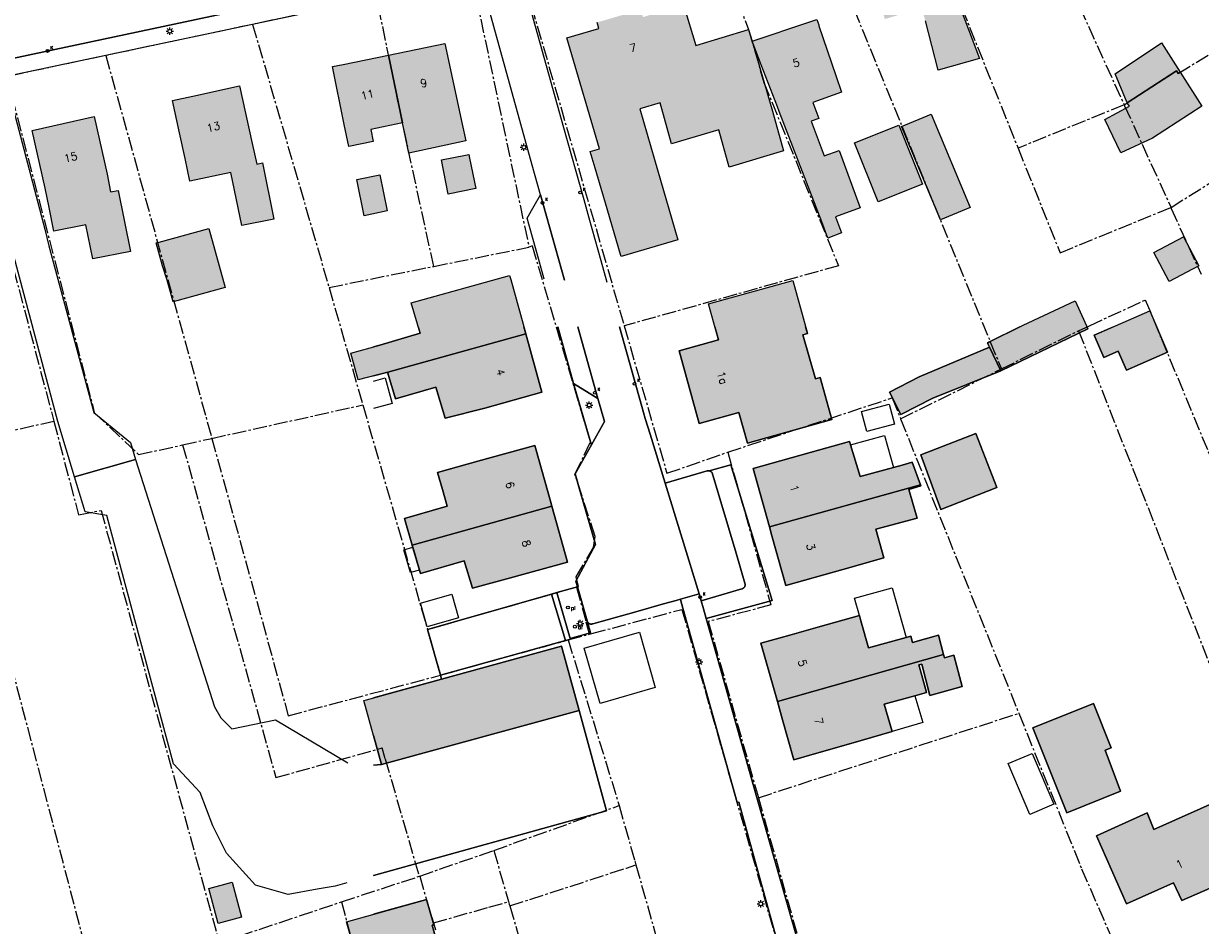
# Model space of a CAD drawing. Header units: metres. Extents: x 202922 to 203755, y 348928 to 349702.
# Tile 26 of 256: x 203084 to 203204, y 349399 to 349491. Entities that reach past the tile are written whole.
import ezdxf
from ezdxf.enums import TextEntityAlignment as Align

# ---------------------------------------------------------------- set-up
doc = ezdxf.new("R2010")
doc.units = ezdxf.units.M
doc.linetypes.add('1-200 CENTER', pattern=[4.28625, 2.8575, -0.47625, 0.47625, -0.47625])
for name, color, linetype in [('bgt.onbegroeidterreindeel', 252, 'Continuous'), ('PH-BEST-AFVALBAK', 4, 'Continuous'), ('PH-BEST-BEBOUWING', 1, 'Continuous'), ('PH-BEST-BEBOUWING-ARCERING', 254, 'Continuous'), ('PH-BEST-BEGROEIIING', 252, 'Continuous'), ('PH-BEST-HUISNUMMER', 7, 'Continuous'), ('PH-BEST-KADASTRALE-GRENS', 240, '1-200 CENTER'), ('PH-BEST-KOLK', 8, 'Continuous'), ('PH-BEST-LICHTMAST-HANDHAVENB', 251, 'Continuous'), ('PH-BEST-PAAL', 12, 'Continuous'), ('PH-BEST-WEGDEEL', 253, 'Continuous')]:
    doc.layers.add(name, color=color, linetype=linetype)
doc.styles.add('RDL_MAATVOERING', font='romans.shx')
doc.styles.add('ROMANS', font='romans.shx')

# ---------------------------------------------------------------- blocks, each defined once
blk = doc.blocks.new('*U21')
blk.add_circle((0, 0), 0.142)
at = {"ltscale": 0.05, "style": 'ROMANS'}
blk.add_text('K', height=0.3, dxfattribs=at).set_placement((0.28, 0.19))
blk = doc.blocks.new('Afvalbak')
blk.add_circle((0, 0), 0.15)
at = {"style": 'RDL_MAATVOERING'}
blk.add_text('af', height=0.4, dxfattribs=at).set_placement((0.3, -0.25))
blk = doc.blocks.new('Afzetpaal')
blk.add_circle((0, 0), 0.15)
at = {"style": 'RDL_MAATVOERING'}
blk.add_text('pl', height=0.4, dxfattribs=at).set_placement((0.3, -0.25))
blk = doc.blocks.new('Lichtmast 2')
at = {"flags": 128}
for points in [[(-0.5, 0), (-0.25, 0)], [(-0.35, 0.35), (-0.18, 0.18)], [(0, 0.25), (0, 0.5)], [(0.18, 0.18), (0.35, 0.35)], [(0.25, 0), (0.5, 0)], [(-0.35, -0.35), (-0.18, -0.18)], [(0, -0.5), (0, -0.25)], [(0.18, -0.18), (0.35, -0.35)]]:
    blk.add_lwpolyline(points, dxfattribs=at)
blk.add_circle((0, 0), 0.25)

msp = doc.modelspace()

# ---------------------------------------------------------------- hatches: boundary and pattern name
at = {"layer": 'PH-BEST-BEBOUWING-ARCERING'}
for points in [[(203175.596, 349492.363), (203175.137, 349492.225), (203172.128, 349491.318), (203171.87, 349491.24), (203171.827, 349491.384), (203171.525, 349492.386), (203171.2, 349493.464), (203171.041, 349493.99), (203170.911, 349494.42), (203170.737, 349495), (203170.512, 349495.746), (203169.6, 349498.77), (203173.842, 349500), (203176.36, 349500.73), (203176.554, 349500.061), (203176.572, 349500), (203177.073, 349498.273), (203177.474, 349496.889), (203177.771, 349495.863), (203178.03, 349494.97), (203178.129, 349494.612), (203178.838, 349492.059), (203178.881, 349491.903), (203179.613, 349492.134), (203181.455, 349487.244), (203177.263, 349486.052), (203175.976, 349491.066), (203175.643, 349492.202)], [(203139.764, 349488.75), (203139.595, 349489.326), (203142.86, 349490.29), (203142.68, 349490.9), (203147.1, 349492.2), (203147.34, 349491.44), (203148.171, 349491.693), (203151.44, 349492.69), (203152.7, 349488.55), (203158.04, 349490.18), (203158.403, 349488.989), (203159.15, 349486.423), (203160.471, 349481.888), (203161.6, 349477.866), (203156.082, 349476.203), (203155.016, 349480.002), (203150.233, 349478.559), (203149.077, 349482.729), (203146.991, 349482.131), (203148.497, 349476.973), (203150.87, 349468.84), (203145.11, 349467.15), (203145.054, 349467.341), (203143.521, 349472.558), (203142.477, 349476.11), (203141.98, 349477.8), (203142.9, 349478.07)], [(203158.403, 349488.989), (203164.268, 349490.964), (203164.97, 349491.2), (203165.153, 349490.656), (203165.184, 349490.563), (203166.88, 349485.51), (203167.463, 349483.832), (203164.57, 349482.766), (203165.166, 349481.161), (203164.396, 349480.878), (203165.709, 349477.342), (203167.217, 349477.897), (203169.376, 349472.08), (203166.865, 349471.156), (203167.456, 349469.549), (203166.077, 349469.007), (203165.474, 349470.644), (203161.146, 349481.873), (203160.971, 349482.328), (203159.33, 349486.583)], [(203122.927, 349480.699), (203121.52, 349487.585), (203127.22, 349488.75), (203128.98, 349480.56), (203129.343, 349478.871), (203123.586, 349477.634)], [(203195.235, 349485.665), (203199.936, 349488.839), (203201.828, 349485.859), (203201.612, 349485.727), (203201.444, 349485.982), (203196.46, 349482.744)], [(203117.02, 349480.54), (203115.82, 349486.42), (203116.895, 349486.64), (203121.52, 349487.585), (203122.927, 349480.699), (203119.713, 349480.024), (203119.969, 349478.826), (203117.475, 349478.304)], [(203201.828, 349485.859), (203204.02, 349482.406), (203199.032, 349479.143), (203195.819, 349477.672), (203194.173, 349481.042), (203196.681, 349482.392), (203196.489, 349482.676), (203196.46, 349482.744), (203201.444, 349485.982), (203201.612, 349485.727)], [(203100.88, 349477.1), (203100.308, 349479.679), (203099.58, 349482.96), (203101.666, 349483.423), (203106.38, 349484.47), (203107.68, 349478.61), (203108.151, 349476.508), (203108.718, 349476.647), (203109.889, 349470.941), (203106.62, 349470.274), (203105.514, 349475.665), (203101.343, 349474.795)], [(203176.571, 349481.595), (203180.522, 349472.107), (203177.507, 349470.852), (203173.557, 349480.341)], [(203086.67, 349474.08), (203085.36, 349479.93), (203091.64, 349481.34), (203092.95, 349475.49), (203093.319, 349473.699), (203094.069, 349473.848), (203095.318, 349467.644), (203091.498, 349466.889), (203090.794, 349470.364), (203087.552, 349469.722), (203087.073, 349472.12)], [(203168.799, 349478.66), (203173.273, 349480.462), (203175.677, 349474.494), (203171.204, 349472.692)], [(203126.898, 349476.941), (203129.325, 349477.432), (203129.66, 349477.5), (203129.735, 349477.128), (203130.36, 349474.04), (203127.546, 349473.471)], [(203121.39, 349471.761), (203119.053, 349471.279), (203118.295, 349474.939), (203120.633, 349475.421)], [(203097.944, 349468.516), (203098.242, 349468.585), (203103.265, 349469.997), (203104.94, 349464.004), (203099.655, 349462.527), (203099.041, 349464.724), (203098.595, 349466.199)], [(203203.726, 349466.185), (203200.71, 349464.603), (203199.162, 349467.553), (203202.179, 349469.135)], [(203133.91, 349464.802), (203133.8, 349465.2), (203123.809, 349462.434), (203124.715, 349459.341), (203120.622, 349458.155), (203117.691, 349457.341), (203118.434, 349454.603), (203121.424, 349455.41), (203135.435, 349459.28)], [(203163.535, 349459.176), (203164.021, 349459.311), (203162.521, 349464.699), (203153.969, 349462.319), (203154.98, 349458.688), (203150.986, 349457.576), (203153.042, 349450.19), (203157.053, 349451.307), (203157.921, 349448.188), (203166.503, 349450.577), (203165.309, 349454.868), (203164.815, 349454.73)], [(203192.034, 349460.773), (203191.164, 349462.636), (203185.888, 349460.171), (203182.418, 349458.433), (203182.265, 349458.356), (203182.485, 349457.92), (203183.625, 349455.523), (203192.474, 349459.793)], [(203198.746, 349461.624), (203193.104, 349459.145), (203194.076, 349456.882), (203195.544, 349457.513), (203196.371, 349455.589), (203200.553, 349457.42)], [(203183.625, 349455.523), (203182.485, 349457.92), (203175.355, 349454.932), (203172.336, 349453.355), (203173.477, 349451.099), (203176.725, 349452.742)], [(203160.16, 349439.69), (203158.5, 349445.63), (203164.28, 349447.24), (203168.293, 349448.368), (203168.398, 349448.018), (203169.369, 349444.796), (203173.628, 349445.963), (203174.652, 349446.249), (203175.477, 349443.97)], [(203167.6, 349435.36), (203161.82, 349433.75), (203160.412, 349438.789), (203160.16, 349439.69), (203175.477, 349443.97), (203175.522, 349443.845), (203174.304, 349443.496), (203175.033, 349440.931), (203175.128, 349440.591), (203170.937, 349439.445), (203171.748, 349436.566)], [(203139.052, 349427.572), (203126.9, 349424.237), (203119.293, 349422.149), (203119.021, 349422.074), (203120.808, 349415.563), (203140.839, 349421.061)], [(203194.225, 349417.018), (203194.84, 349417.265), (203193.038, 349421.761), (203186.871, 349419.289), (203190.324, 349410.676), (203195.772, 349412.86)], [(203104.218, 349399.434), (203103.273, 349402.99), (203105.642, 349403.619), (203106.587, 349400.064)], [(203126.778, 349396.225), (203125.933, 349399.255), (203126.116, 349399.306), (203125.367, 349401.87), (203125.269, 349401.843), (203117.244, 349399.601), (203117.876, 349397.339), (203125.774, 349368.421), (203133.01, 349341.93), (203134.65, 349336.16), (203140.153, 349337.725), (203142.352, 349338.35), (203142.531, 349338.401), (203140.324, 349346.038), (203140.698, 349346.177), (203139.361, 349353.406), (203138.088, 349358.948), (203137.739, 349358.891), (203134.402, 349370.71), (203132.995, 349375.762), (203129.768, 349386.808), (203129.43, 349386.717)]]:
    msp.add_hatch(color=256, dxfattribs=at).paths.add_polyline_path(points)
msp.add_hatch(color=256, dxfattribs=at).paths.add_polyline_path([(203131.29, 349451.76), (203127.247, 349450.724), (203126.317, 349453.867), (203122.221, 349452.684), (203121.453, 349455.31), (203121.424, 349455.41), (203135.435, 349459.28), (203137.07, 349453.36)], flags=17)
h = msp.add_hatch(color=256, dxfattribs=at)
h.paths.add_polyline_path([(203167.6, 349435.36), (203161.82, 349433.75), (203160.412, 349438.789), (203160.16, 349439.69), (203175.477, 349443.97), (203175.522, 349443.845), (203174.304, 349443.496), (203175.033, 349440.931), (203175.128, 349440.591), (203170.937, 349439.445), (203171.748, 349436.566)], flags=16)
h.paths.add_polyline_path([(203181.088, 349449.184), (203183.229, 349443.675), (203177.555, 349441.47), (203175.52, 349447.02)], flags=17)
h = msp.add_hatch(color=256, dxfattribs=at)
h.paths.add_polyline_path([(203123.91, 349437.841), (203123.125, 349440.529), (203127.46, 349441.792), (203126.98, 349443.478), (203126.487, 349445.211), (203130.57, 349446.36), (203136.35, 349447.97), (203136.488, 349447.475), (203137.932, 349442.308), (203138.075, 349441.797)], flags=17)
h.paths.add_polyline_path([(203133.88, 349434.51), (203130.027, 349433.468), (203129.202, 349436.256), (203124.754, 349434.955), (203123.918, 349437.815), (203123.91, 349437.841), (203138.075, 349441.797), (203139.66, 349436.12)], flags=16)
h = msp.add_hatch(color=256, dxfattribs=at)
h.paths.add_polyline_path([(203160.97, 349421.97), (203159.3, 349427.88), (203162.218, 349428.704), (203165.07, 349429.51), (203169.282, 349430.7), (203169.435, 349430.148), (203170.192, 349427.416), (203174.022, 349428.454), (203174.509, 349428.586), (203174.681, 349427.964), (203177.325, 349428.697), (203177.82, 349426.731)], flags=16)
h.paths.add_polyline_path([(203177.82, 349426.731), (203177.905, 349426.393), (203178.87, 349426.661), (203179.705, 349423.481), (203176.445, 349422.578), (203175.622, 349425.77), (203175.313, 349425.684), (203175.607, 349424.623), (203176.09, 349422.877), (203174.913, 349422.557), (203171.808, 349421.712), (203172.606, 349418.924), (203168.41, 349417.69), (203164.967, 349416.717), (203162.64, 349416.06), (203161.499, 349420.096), (203160.97, 349421.97)], flags=17)
h = msp.add_hatch(color=256, dxfattribs=at)
h.paths.add_polyline_path([(203211.704, 349412.198), (203211.086, 349413.806), (203208.249, 349421.186), (203213.52, 349423.361), (203214.574, 349420.654), (203220.854, 349423.111), (203224.101, 349414.637), (203217.244, 349411.928), (203215.905, 349411.399), (203215.459, 349412.472), (203215.042, 349413.476), (203213.767, 349412.988)], flags=17)
h.paths.add_polyline_path([(203201.14, 349403.567), (203196.384, 349401.423), (203193.335, 349408.348), (203198.482, 349410.662), (203199.169, 349408.963), (203206.059, 349412.037), (203209.163, 349404.896), (203208.758, 349404.718), (203201.998, 349401.752)], flags=16)

# ---------------------------------------------------------------- linework, layer by layer
at = {"layer": 'bgt.onbegroeidterreindeel'}
for points in [[(203138.675, 349460), (203140.29, 349454.25), (203142.005, 349448.315), (203142.109, 349448.031), (203140.45, 349445.09), (203140.967, 349443.281), (203142.235, 349438.851), (203142.51, 349437.89), (203140.52, 349434.17), (203140.581, 349433.954), (203140.678, 349433.614), (203138.589, 349433.017), (203138.03, 349432.858), (203125.461, 349429.271), (203126.79, 349424.638), (203126.9, 349424.237), (203120, 349422.343)], [(203124.522, 349460), (203124.715, 349459.341), (203120.622, 349458.155), (203120, 349457.982)], [(203120, 349455.026), (203121.424, 349455.41), (203121.453, 349455.31), (203122.221, 349452.684), (203126.317, 349453.867), (203127.247, 349450.724), (203131.29, 349451.76), (203137.07, 349453.36), (203135.435, 349459.28), (203135.236, 349460)], [(203163.466, 349396.105), (203158.89, 349412.21), (203154.822, 349426.602), (203153.754, 349430.379), (203160.419, 349432.209), (203156.245, 349445.994), (203154.035, 349445.375), (203154.002, 349445.377), (203153.97, 349445.377), (203153.937, 349445.377), (203153.905, 349445.376), (203153.872, 349445.373), (203153.84, 349445.37), (203149.58, 349444.14), (203148.051, 349449.091), (203147.56, 349450.68), (203147.218, 349451.897), (203146.67, 349453.848), (203144.941, 349460)], [(203154.615, 349460), (203154.98, 349458.688), (203150.986, 349457.576), (203153.042, 349450.19), (203157.053, 349451.307), (203157.921, 349448.188), (203166.503, 349450.577), (203165.309, 349454.868), (203164.815, 349454.73), (203163.535, 349459.176), (203164.021, 349459.311), (203163.829, 349460)], [(203185.547, 349460), (203182.418, 349458.433), (203182.265, 349458.356), (203182.485, 349457.92), (203175.355, 349454.932), (203172.336, 349453.355), (203173.477, 349451.099), (203176.725, 349452.742), (203183.625, 349455.523), (203192.474, 349459.793), (203192.381, 349460)], [(203195.05, 349460), (203193.104, 349459.145), (203194.076, 349456.882), (203195.544, 349457.513), (203196.371, 349455.589), (203200.553, 349457.42), (203199.444, 349460)], [(203120, 349404.31), (203143.639, 349410.858), (203140.839, 349421.061), (203139.052, 349427.572), (203126.9, 349424.237), (203126.79, 349424.638), (203139.481, 349428.158), (203139.586, 349428.187), (203139.745, 349428.231), (203139.972, 349428.291), (203139.949, 349428.369), (203142.005, 349428.944), (203141.897, 349429.329), (203141.87, 349429.427), (203141.659, 349430.154), (203141.669, 349430.125), (203141.681, 349430.096), (203141.693, 349430.068), (203141.707, 349430.04), (203141.721, 349430.013), (203141.737, 349429.986), (203141.759, 349429.964), (203141.781, 349429.942), (203141.804, 349429.922), (203141.828, 349429.902), (203141.853, 349429.884), (203141.878, 349429.866), (203141.907, 349429.855), (203141.936, 349429.846), (203141.966, 349429.837), (203141.996, 349429.83), (203142.026, 349429.823), (203142.057, 349429.818), (203142.088, 349429.821), (203142.118, 349429.824), (203142.149, 349429.829), (203142.18, 349429.835), (203142.21, 349429.842), (203142.24, 349429.85), (203146.604, 349431.075), (203149.42, 349431.866), (203150.685, 349432.221), (203151.136, 349432.347), (203151.217, 349432.059), (203151.962, 349429.389), (203156.89, 349411.73), (203157.05, 349411.76), (203159.255, 349403.778), (203166.39, 349377.95)], [(203120, 349418.507), (203120.808, 349415.563), (203120, 349415.494)], [(203126.778, 349396.225), (203125.933, 349399.255), (203126.116, 349399.306), (203125.367, 349401.87), (203125.269, 349401.843), (203120, 349400.371)]]:
    msp.add_lwpolyline(points, dxfattribs=at)
for points in [[(203160.16, 349439.69), (203160.412, 349438.789), (203161.82, 349433.75), (203167.6, 349435.36), (203171.748, 349436.566), (203170.937, 349439.445), (203175.128, 349440.591), (203175.033, 349440.931), (203174.304, 349443.496), (203175.522, 349443.845), (203175.477, 349443.97), (203174.652, 349446.249), (203173.628, 349445.963), (203169.369, 349444.796), (203168.398, 349448.018), (203168.293, 349448.368), (203164.28, 349447.24), (203158.5, 349445.63), (203160.16, 349439.69)], [(203181.088, 349449.184), (203175.52, 349447.02), (203177.555, 349441.47), (203183.229, 349443.675), (203181.088, 349449.184)], [(203123.91, 349437.841), (203123.918, 349437.815), (203124.754, 349434.955), (203129.202, 349436.256), (203130.027, 349433.468), (203133.88, 349434.51), (203139.66, 349436.12), (203138.075, 349441.797), (203137.932, 349442.308), (203136.488, 349447.475), (203136.35, 349447.97), (203130.57, 349446.36), (203126.487, 349445.211), (203126.98, 349443.478), (203127.46, 349441.792), (203123.125, 349440.529), (203123.91, 349437.841)], [(203160.97, 349421.97), (203161.499, 349420.096), (203162.64, 349416.06), (203164.967, 349416.717), (203168.41, 349417.69), (203172.606, 349418.924), (203171.808, 349421.712), (203174.913, 349422.557), (203176.09, 349422.877), (203175.607, 349424.623), (203175.313, 349425.684), (203175.622, 349425.77), (203176.445, 349422.578), (203179.705, 349423.481), (203178.87, 349426.661), (203177.905, 349426.393), (203177.82, 349426.731), (203177.325, 349428.697), (203174.681, 349427.964), (203174.509, 349428.586), (203174.022, 349428.454), (203170.192, 349427.416), (203169.435, 349430.148), (203169.282, 349430.7), (203165.07, 349429.51), (203162.218, 349428.704), (203159.3, 349427.88), (203160.97, 349421.97)], [(203190.324, 349410.676), (203195.772, 349412.86), (203194.225, 349417.018), (203194.84, 349417.265), (203193.038, 349421.761), (203186.871, 349419.289), (203190.324, 349410.676)], [(203201.14, 349403.567), (203201.998, 349401.752), (203208.758, 349404.718), (203209.163, 349404.896), (203206.059, 349412.037), (203199.169, 349408.963), (203198.482, 349410.662), (203193.335, 349408.348), (203196.384, 349401.423), (203201.14, 349403.567)]]:
    msp.add_lwpolyline(points, close=True, dxfattribs=at)
at = {"layer": 'PH-BEST-BEBOUWING'}
for points in [[(203151.44, 349492.69), (203152.7, 349488.55), (203158.04, 349490.18), (203158.403, 349488.989), (203159.15, 349486.423), (203160.471, 349481.888), (203161.6, 349477.866), (203156.082, 349476.203), (203155.016, 349480.002), (203150.233, 349478.559), (203149.077, 349482.729), (203146.991, 349482.131), (203148.497, 349476.973), (203150.87, 349468.84), (203145.11, 349467.15), (203145.054, 349467.341), (203143.521, 349472.558), (203142.477, 349476.11), (203141.98, 349477.8), (203142.9, 349478.07), (203139.764, 349488.75), (203139.764, 349488.75), (203139.595, 349489.326), (203142.86, 349490.29), (203142.68, 349490.9)], [(203179.613, 349492.134), (203181.455, 349487.244), (203177.263, 349486.052), (203175.976, 349491.066)], [(203120, 349454.493), (203121.183, 349454.815), (203121.89, 349452.218), (203120, 349451.703)]]:
    msp.add_lwpolyline(points, dxfattribs=at)
for points in [[(203158.403, 349488.989), (203164.268, 349490.964), (203164.97, 349491.2), (203165.153, 349490.656), (203165.184, 349490.563), (203166.88, 349485.51), (203167.463, 349483.832), (203164.57, 349482.766), (203165.166, 349481.161), (203164.396, 349480.878), (203165.709, 349477.342), (203167.217, 349477.897), (203169.376, 349472.08), (203166.865, 349471.156), (203167.456, 349469.549), (203166.077, 349469.007), (203165.474, 349470.644), (203161.146, 349481.873), (203160.971, 349482.328), (203159.33, 349486.583), (203158.403, 349488.989)], [(203122.927, 349480.699), (203121.52, 349487.585), (203127.22, 349488.75), (203128.98, 349480.56), (203129.343, 349478.871), (203123.586, 349477.634), (203122.927, 349480.699)], [(203195.235, 349485.665), (203199.936, 349488.839), (203201.828, 349485.859), (203201.612, 349485.727), (203201.444, 349485.982), (203196.46, 349482.744), (203195.235, 349485.665)], [(203117.02, 349480.54), (203115.82, 349486.42), (203116.895, 349486.64), (203121.52, 349487.585), (203122.927, 349480.699), (203119.713, 349480.024), (203119.969, 349478.826), (203117.475, 349478.304), (203117.02, 349480.54)], [(203201.828, 349485.859), (203204.02, 349482.406), (203199.032, 349479.143), (203195.819, 349477.672), (203194.173, 349481.042), (203196.681, 349482.392), (203196.489, 349482.676), (203196.46, 349482.744), (203201.444, 349485.982), (203201.612, 349485.727), (203201.828, 349485.859)], [(203100.88, 349477.1), (203100.308, 349479.679), (203099.58, 349482.96), (203101.666, 349483.423), (203106.38, 349484.47), (203107.68, 349478.61), (203108.151, 349476.508), (203108.718, 349476.647), (203109.889, 349470.941), (203106.62, 349470.274), (203105.514, 349475.665), (203101.343, 349474.795), (203100.88, 349477.1)], [(203176.571, 349481.595), (203180.522, 349472.107), (203177.507, 349470.852), (203173.557, 349480.341), (203176.571, 349481.595)], [(203086.67, 349474.08), (203085.36, 349479.93), (203091.64, 349481.34), (203092.95, 349475.49), (203093.319, 349473.699), (203094.069, 349473.848), (203095.318, 349467.644), (203091.498, 349466.889), (203090.794, 349470.364), (203087.552, 349469.722), (203087.073, 349472.12), (203086.67, 349474.08)], [(203168.799, 349478.66), (203173.273, 349480.462), (203175.677, 349474.494), (203171.204, 349472.692), (203168.799, 349478.66)], [(203126.898, 349476.941), (203129.325, 349477.432), (203129.66, 349477.5), (203129.735, 349477.128), (203130.36, 349474.04), (203127.546, 349473.471), (203126.898, 349476.941)], [(203121.39, 349471.761), (203119.053, 349471.279), (203118.295, 349474.939), (203120.633, 349475.421), (203121.39, 349471.761)], [(203097.944, 349468.516), (203098.242, 349468.585), (203103.265, 349469.997), (203104.94, 349464.004), (203099.655, 349462.527), (203099.041, 349464.724), (203098.595, 349466.199), (203097.944, 349468.516)], [(203203.726, 349466.185), (203200.71, 349464.603), (203199.162, 349467.553), (203202.179, 349469.135), (203203.726, 349466.185)], [(203121.424, 349455.41), (203118.434, 349454.603), (203117.691, 349457.341), (203120.622, 349458.155), (203124.715, 349459.341), (203123.809, 349462.434), (203133.8, 349465.2), (203133.91, 349464.802), (203135.435, 349459.28), (203121.424, 349455.41)], [(203164.815, 349454.73), (203165.309, 349454.868), (203166.503, 349450.577), (203157.921, 349448.188), (203157.053, 349451.307), (203153.042, 349450.19), (203150.986, 349457.576), (203154.98, 349458.688), (203153.969, 349462.319), (203162.521, 349464.699), (203164.021, 349459.311), (203163.535, 349459.176), (203164.815, 349454.73)], [(203183.625, 349455.523), (203182.485, 349457.92), (203182.265, 349458.356), (203182.418, 349458.433), (203185.888, 349460.171), (203191.164, 349462.636), (203192.034, 349460.773), (203192.474, 349459.793), (203183.625, 349455.523)], [(203195.544, 349457.513), (203194.076, 349456.882), (203193.104, 349459.145), (203198.746, 349461.624), (203200.553, 349457.42), (203196.371, 349455.589), (203195.544, 349457.513)], [(203131.29, 349451.76), (203127.247, 349450.724), (203126.317, 349453.867), (203122.221, 349452.684), (203121.453, 349455.31), (203121.424, 349455.41), (203135.435, 349459.28), (203137.07, 349453.36), (203131.29, 349451.76)], [(203183.625, 349455.523), (203176.725, 349452.742), (203173.477, 349451.099), (203172.336, 349453.355), (203175.355, 349454.932), (203182.485, 349457.92), (203183.625, 349455.523)], [(203172.847, 349450.108), (203170.033, 349449.376), (203169.502, 349451.417), (203172.316, 349452.149), (203172.847, 349450.108)], [(203160.16, 349439.69), (203158.5, 349445.63), (203164.28, 349447.24), (203168.293, 349448.368), (203168.398, 349448.018), (203169.369, 349444.796), (203173.628, 349445.963), (203174.652, 349446.249), (203175.477, 349443.97), (203160.16, 349439.69)], [(203172.745, 349445.721), (203169.369, 349444.796), (203168.398, 349448.018), (203171.826, 349448.953), (203172.745, 349445.721)], [(203181.088, 349449.184), (203183.229, 349443.675), (203177.555, 349441.47), (203175.52, 349447.02), (203181.088, 349449.184)], [(203123.91, 349437.841), (203123.125, 349440.529), (203127.46, 349441.792), (203126.98, 349443.478), (203126.487, 349445.211), (203130.57, 349446.36), (203136.35, 349447.97), (203136.488, 349447.475), (203137.932, 349442.308), (203138.075, 349441.797), (203123.91, 349437.841)], [(203167.6, 349435.36), (203161.82, 349433.75), (203160.412, 349438.789), (203160.16, 349439.69), (203175.477, 349443.97), (203175.522, 349443.845), (203174.304, 349443.496), (203175.033, 349440.931), (203175.128, 349440.591), (203170.937, 349439.445), (203171.748, 349436.566), (203167.6, 349435.36)], [(203133.88, 349434.51), (203130.027, 349433.468), (203129.202, 349436.256), (203124.754, 349434.955), (203123.918, 349437.815), (203123.91, 349437.841), (203138.075, 349441.797), (203139.66, 349436.12), (203133.88, 349434.51)], [(203123.97, 349437.638), (203124.65, 349435.311), (203123.752, 349435.048), (203123.072, 349437.375), (203123.97, 349437.638)], [(203128.619, 349430.471), (203125.445, 349429.562), (203124.758, 349431.962), (203127.932, 349432.87), (203128.619, 349430.471)], [(203174.022, 349428.454), (203170.192, 349427.416), (203169.435, 349430.148), (203169.282, 349430.7), (203168.796, 349432.453), (203172.607, 349433.509), (203174.022, 349428.454)], [(203160.97, 349421.97), (203159.3, 349427.88), (203162.218, 349428.704), (203165.07, 349429.51), (203169.282, 349430.7), (203169.435, 349430.148), (203170.192, 349427.416), (203174.022, 349428.454), (203174.509, 349428.586), (203174.681, 349427.964), (203177.325, 349428.697), (203177.82, 349426.731), (203160.97, 349421.97)], [(203142.98, 349421.781), (203141.358, 349427.378), (203146.959, 349429.001), (203148.58, 349423.404), (203142.98, 349421.781)], [(203120.808, 349415.563), (203119.021, 349422.074), (203119.293, 349422.149), (203126.9, 349424.237), (203139.052, 349427.572), (203140.839, 349421.061), (203120.808, 349415.563)], [(203177.82, 349426.731), (203177.905, 349426.393), (203178.87, 349426.661), (203179.705, 349423.481), (203176.445, 349422.578), (203175.622, 349425.77), (203175.313, 349425.684), (203175.607, 349424.623), (203176.09, 349422.877), (203174.913, 349422.557), (203171.808, 349421.712), (203172.606, 349418.924), (203168.41, 349417.69), (203164.967, 349416.717), (203162.64, 349416.06), (203161.499, 349420.096), (203160.97, 349421.97), (203177.82, 349426.731)], [(203172.606, 349418.924), (203171.808, 349421.712), (203174.913, 349422.557), (203175.713, 349419.838), (203172.606, 349418.924)], [(203190.324, 349410.676), (203186.871, 349419.289), (203193.038, 349421.761), (203194.84, 349417.265), (203194.225, 349417.018), (203195.772, 349412.86), (203190.324, 349410.676)], [(203186.564, 349410.509), (203184.379, 349415.674), (203186.813, 349416.703), (203188.997, 349411.539), (203186.564, 349410.509)], [(203201.14, 349403.567), (203196.384, 349401.423), (203193.335, 349408.348), (203198.482, 349410.662), (203199.169, 349408.963), (203206.059, 349412.037), (203209.163, 349404.896), (203208.758, 349404.718), (203201.998, 349401.752), (203201.14, 349403.567)], [(203104.218, 349399.434), (203103.273, 349402.99), (203105.642, 349403.619), (203106.587, 349400.064), (203104.218, 349399.434)], [(203117.244, 349399.601), (203125.269, 349401.843), (203125.367, 349401.87), (203126.116, 349399.306), (203125.933, 349399.255), (203126.778, 349396.225), (203129.43, 349386.717), (203129.768, 349386.808), (203132.995, 349375.762), (203134.402, 349370.71), (203137.739, 349358.891), (203138.088, 349358.948), (203139.361, 349353.406), (203140.698, 349346.177), (203140.324, 349346.038), (203142.531, 349338.401), (203142.352, 349338.35), (203140.153, 349337.725), (203134.65, 349336.16), (203133.01, 349341.93), (203125.774, 349368.421), (203117.876, 349397.339), (203117.244, 349399.601)]]:
    msp.add_lwpolyline(points, close=True, dxfattribs=at)
at = {"layer": 'PH-BEST-BEGROEIIING'}
for points in [[(203142.109, 349448.031), (203142.005, 349448.315), (203140.29, 349454.25), (203142.75, 349452.74), (203143.438, 349450.388), (203142.109, 349448.031)], [(203126.79, 349424.638), (203125.461, 349429.271), (203138.03, 349432.858), (203139.481, 349428.158), (203126.79, 349424.638)], [(203139.949, 349428.369), (203139.972, 349428.291), (203139.745, 349428.231), (203139.586, 349428.187), (203139.481, 349428.158), (203138.03, 349432.858), (203138.589, 349433.017), (203139.949, 349428.369)]]:
    msp.add_lwpolyline(points, close=True, dxfattribs=at)
at = {"layer": 'PH-BEST-KADASTRALE-GRENS', "ltscale": 0.5}
for p, q in [((203164.68, 349502.119), (203183.69, 349455.727)), ((203188.973, 349498.312), (203196.141, 349482.537)), ((203129.976, 349495.418), (203135.762, 349468.085)), ((203135.406, 349494.67), (203145.421, 349460.093)), ((203120.326, 349493.375), (203107.727, 349490.7)), ((203179.67, 349492.391), (203185.378, 349478.138)), ((203107.727, 349490.7), (203092.829, 349487.537)), ((203107.727, 349490.7), (203115.476, 349463.996)), ((203092.829, 349487.537), (203082.776, 349485.402)), ((203092.829, 349487.537), (203103.588, 349448.676)), ((203200.898, 349472.118), (203225.484, 349487.586)), ((203196.141, 349482.537), (203201.444, 349485.982)), ((203078.538, 349484.503), (203087.56, 349450.417)), ((203196.141, 349482.537), (203185.378, 349478.138)), ((203185.378, 349478.138), (203189.638, 349467.525)), ((203189.638, 349467.525), (203200.898, 349472.118)), ((203126.091, 349466.136), (203135.762, 349468.085)), ((203115.476, 349463.996), (203126.091, 349466.136)), ((203167.154, 349466.204), (203145.421, 349460.093)), ((203115.476, 349463.996), (203118.904, 349452.075)), ((203192.615, 349460.106), (203198.29, 349462.73)), ((203191.523, 349459.602), (203192.615, 349460.106)), ((203183.69, 349455.727), (203191.523, 349459.602)), ((203191.523, 349459.602), (203213.926, 349402.507)), ((203173.456, 349450.672), (203183.69, 349455.727)), ((203103.588, 349448.676), (203118.904, 349452.075)), ((203118.904, 349452.075), (203125.461, 349429.271)), ((203155.931, 349447.278), (203172.606, 349452.788)), ((203155.931, 349447.278), (203172.606, 349452.788)), ((203172.606, 349452.788), (203173.456, 349450.672)), ((203173.456, 349450.672), (203185.456, 349420.772)), ((203079.955, 349448.735), (203087.56, 349450.417)), ((203100.622, 349448.018), (203103.588, 349448.676)), ((203080.517, 349435.957), (203091.488, 349394.122)), ((203125.461, 349429.271), (203140.574, 349433.584)), ((203125.461, 349429.271), (203140.574, 349433.584)), ((203140.574, 349433.584), (203140.784, 349433.644)), ((203140.574, 349433.584), (203141.564, 349430.035)), ((203125.461, 349429.271), (203126.79, 349424.638)), ((203125.461, 349429.271), (203126.79, 349424.638)), ((203141.908, 349428.8), (203141.564, 349430.035)), ((203126.79, 349424.638), (203139.739, 349428.219)), ((203126.79, 349424.638), (203139.739, 349428.219)), ((203139.739, 349428.219), (203141.908, 349428.8)), ((203139.739, 349428.219), (203144.912, 349411.405)), ((203141.908, 349428.8), (203142.149, 349428.865)), ((203159.034, 349412.202), (203185.456, 349420.772)), ((203121.179, 349416.132), (203120.864, 349417.259)), ((203121.179, 349416.132), (203120.864, 349417.259)), ((203121.179, 349416.132), (203124.618, 349404.223)), ((203121.179, 349416.132), (203124.618, 349404.223)), ((203132.189, 349406.848), (203144.912, 349411.405)), ((203132.189, 349406.848), (203144.912, 349411.405)), ((203144.912, 349411.405), (203146.498, 349405.777)), ((203159.034, 349412.202), (203177.167, 349348.353)), ((203124.674, 349404.241), (203132.189, 349406.848)), ((203124.674, 349404.241), (203132.189, 349406.848)), ((203132.189, 349406.848), (203133.693, 349401.654)), ((203132.189, 349406.848), (203133.693, 349401.654)), ((203145.641, 349405.062), (203146.61, 349405.378)), ((203146.498, 349405.777), (203146.61, 349405.378)), ((203146.61, 349405.378), (203155.412, 349374.148)), ((203116.735, 349401.625), (203124.618, 349404.223)), ((203124.618, 349404.223), (203124.674, 349404.241)), ((203124.618, 349404.223), (203124.674, 349404.241)), ((203124.674, 349404.241), (203126.061, 349399.493)), ((203124.674, 349404.241), (203126.061, 349399.493)), ((203133.821, 349401.21), (203145.641, 349405.062)), ((203133.821, 349401.21), (203145.641, 349405.062)), ((203104.332, 349397.478), (203116.735, 349401.625)), ((203131.686, 349401.086), (203133.693, 349401.654)), ((203131.686, 349401.086), (203133.693, 349401.654)), ((203133.693, 349401.654), (203133.764, 349401.408)), ((203133.693, 349401.654), (203133.764, 349401.408)), ((203126.061, 349399.493), (203131.686, 349401.086)), ((203126.061, 349399.493), (203131.686, 349401.086)), ((203133.764, 349401.408), (203133.821, 349401.21)), ((203133.764, 349401.408), (203133.821, 349401.21)), ((203126.061, 349399.493), (203126.262, 349398.805)), ((203126.061, 349399.493), (203126.262, 349398.805))]:
    msp.add_line(p, q, dxfattribs=at)
for points in [[(203154.579, 349499.07), (203158.04, 349490.18), (203159.591, 349484.816), (203167.154, 349466.204)], [(203201.444, 349485.982), (203201.612, 349485.727), (203219.589, 349496.696)], [(203126.091, 349466.136), (203122.932, 349480.674), (203120.326, 349493.375)], [(203082.776, 349485.402), (203091.663, 349451.319), (203096.146, 349447.024), (203100.622, 349448.018)], [(203196.141, 349482.537), (203196.19, 349482.43), (203200.898, 349472.118)], [(203200.898, 349472.118), (203200.924, 349472.004), (203203.946, 349465.344)], [(203140.784, 349433.644), (203140.557, 349434.606), (203142.301, 349437.609), (203142.467, 349438.73), (203140.423, 349445.059), (203142.005, 349448.315), (203136.108, 349468.212), (203135.762, 349468.085)], [(203198.29, 349462.73), (203210.425, 349433.487), (203216.777, 349436.491)], [(203145.421, 349460.093), (203149.754, 349445.131), (203155.931, 349447.278)], [(203145.421, 349460.093), (203149.754, 349445.131), (203155.931, 349447.278)], [(203087.56, 349450.417), (203090.061, 349440.912), (203092.346, 349441.368), (203104.332, 349397.478)], [(203103.588, 349448.676), (203111.344, 349420.527), (203126.79, 349424.638)], [(203100.622, 349448.018), (203110.09, 349414.254), (203120.864, 349417.259)], [(203155.931, 349447.278), (203160.309, 349431.772), (203153.955, 349430.079), (203159.034, 349412.202)], [(203155.931, 349447.278), (203160.309, 349431.772), (203153.955, 349430.079), (203159.034, 349412.202)], [(203142.149, 349428.865), (203151.273, 349431.313), (203175.078, 349347.977)], [(203185.456, 349420.772), (203191.829, 349404.988), (203199.734, 349386.786), (203200.364, 349387.054), (203202.885, 349379.338)], [(203116.735, 349401.625), (203117.876, 349397.339), (203134.681, 349336.054)], [(203133.821, 349401.21), (203144.207, 349365.336), (203145.428, 349361.044)], [(203133.821, 349401.21), (203144.207, 349365.336), (203145.428, 349361.044)]]:
    msp.add_lwpolyline(points, dxfattribs=at)
at = {"layer": 'PH-BEST-WEGDEEL'}
for points in [[(203104.694, 349491.772), (203082.731, 349487.116), (203082.19, 349487.001), (203082.091, 349486.979), (203078.638, 349486.247), (203075.403, 349485.561), (203074.984, 349485.472), (203066.162, 349483.602), (203063.893, 349483.121), (203053.366, 349480.889), (203039.871, 349478.028), (203038.605, 349483.408), (203038.605, 349483.408), (203051.205, 349486.081), (203060.949, 349488.149), (203061.603, 349488.288), (203063.353, 349488.659), (203063.83, 349488.76), (203064.703, 349488.945), (203103.27, 349497.129)], [(203139.366, 349464.745), (203136.93, 349473.39), (203136.097, 349476.405), (203131.768, 349492.083), (203130.8, 349495.59), (203134.798, 349496.549), (203134.798, 349496.516), (203134.798, 349496.482), (203134.799, 349496.449), (203134.8, 349496.416), (203134.802, 349496.382), (203134.804, 349496.349), (203134.807, 349496.316), (203134.811, 349496.282), (203134.815, 349496.249), (203134.82, 349496.216), (203134.825, 349496.183), (203134.83, 349496.15), (203135.762, 349492.812), (203139.27, 349480.25), (203141.31, 349472.919), (203141.832, 349471.061), (203143.045, 349466.745), (203143.663, 349464.546)], [(203137.315, 349464.841), (203136.724, 349466.946), (203135.58, 349471.02), (203136.293, 349472.271), (203136.93, 349473.39), (203139.366, 349464.745)], [(203140.704, 349460), (203142.75, 349452.74), (203140.29, 349454.25), (203138.675, 349460)], [(203144.941, 349460), (203146.67, 349453.848), (203147.218, 349451.897), (203147.56, 349450.68), (203148.051, 349449.091), (203149.58, 349444.14), (203153.029, 349432.888), (203151.136, 349432.347), (203150.685, 349432.221), (203149.42, 349431.866), (203146.604, 349431.075), (203142.24, 349429.85), (203142.21, 349429.842), (203142.18, 349429.835), (203142.149, 349429.829), (203142.118, 349429.824), (203142.088, 349429.821), (203142.057, 349429.818), (203142.026, 349429.823), (203141.996, 349429.83), (203141.966, 349429.837), (203141.936, 349429.846), (203141.907, 349429.855), (203141.878, 349429.866), (203141.853, 349429.884), (203141.828, 349429.902), (203141.804, 349429.922), (203141.781, 349429.942), (203141.759, 349429.964), (203141.737, 349429.986), (203141.721, 349430.013), (203141.707, 349430.04), (203141.693, 349430.068), (203141.681, 349430.096), (203141.669, 349430.125), (203141.659, 349430.154), (203140.678, 349433.614), (203140.581, 349433.954), (203140.52, 349434.17), (203142.51, 349437.89), (203142.235, 349438.851), (203140.967, 349443.281), (203140.45, 349445.09), (203142.109, 349448.031), (203143.438, 349450.388), (203142.75, 349452.74), (203140.704, 349460)], [(203117.275, 349403.556), (203116.092, 349403.228), (203114.26, 349402.901), (203111.333, 349402.389), (203108.021, 349403.327), (203105.067, 349406.584), (203103.672, 349409.344), (203102.411, 349412.742), (203099.692, 349415.653), (203092.932, 349440.859), (203090.723, 349441.217), (203089.659, 349444.76), (203095.837, 349446.536), (203103.869, 349421.419), (203104.512, 349420.294), (203105.615, 349419.189), (203110.032, 349420.1), (203117.369, 349415.725)], [(203166.39, 349377.95), (203159.255, 349403.778), (203157.05, 349411.76), (203156.89, 349411.73), (203151.962, 349429.389), (203151.217, 349432.059), (203151.136, 349432.347), (203153.029, 349432.888), (203153.24, 349432.2), (203153.474, 349431.37), (203153.754, 349430.379), (203154.822, 349426.602), (203158.89, 349412.21), (203169.8, 349373.81)], [(203120, 349415.494), (203120.808, 349415.563), (203140.839, 349421.061), (203143.639, 349410.858), (203120, 349404.31)]]:
    msp.add_lwpolyline(points, dxfattribs=at)
for points in [[(203082.597, 349485.364), (203082.263, 349486.708), (203082.797, 349486.804), (203082.731, 349487.116), (203104.694, 349491.772), (203108.793, 349492.641), (203114.729, 349493.9), (203124.68, 349496.01), (203126.09, 349496.32), (203126.116, 349496.169), (203126.38, 349494.66), (203120.103, 349493.327), (203110.593, 349491.308), (203104.019, 349489.912), (203082.597, 349485.364)], [(203089.659, 349444.76), (203087.969, 349450.389), (203083.51, 349467.207), (203083.197, 349468.439), (203079.23, 349467.601), (203078.61, 349470.536), (203078.19, 349472.43), (203076.97, 349478.3), (203075.784, 349483.917), (203082.597, 349485.364), (203086.643, 349469.918), (203087.038, 349468.226), (203091.605, 349451.301), (203095.349, 349448.249), (203095.837, 349446.536), (203089.659, 349444.76)], [(203153.754, 349430.379), (203153.474, 349431.37), (203153.24, 349432.2), (203157.35, 349433.4), (203157.379, 349433.409), (203157.408, 349433.42), (203157.437, 349433.431), (203157.465, 349433.444), (203157.493, 349433.457), (203157.52, 349433.472), (203157.543, 349433.493), (203157.565, 349433.515), (203157.586, 349433.538), (203157.606, 349433.561), (203157.626, 349433.585), (203157.644, 349433.61), (203157.655, 349433.639), (203157.666, 349433.668), (203157.675, 349433.697), (203157.683, 349433.727), (203157.691, 349433.757), (203157.697, 349433.787), (203157.695, 349433.818), (203157.692, 349433.848), (203157.688, 349433.879), (203157.683, 349433.91), (203157.677, 349433.94), (203157.67, 349433.97), (203156.773, 349437.031), (203154.358, 349445.172), (203154.337, 349445.196), (203154.314, 349445.219), (203154.291, 349445.242), (203154.267, 349445.264), (203154.242, 349445.285), (203154.216, 349445.305), (203154.187, 349445.319), (203154.157, 349445.332), (203154.127, 349445.344), (203154.097, 349445.355), (203154.066, 349445.366), (203154.035, 349445.375), (203156.245, 349445.994), (203160.419, 349432.209), (203153.754, 349430.379)], [(203154.035, 349445.375), (203154.066, 349445.366), (203154.097, 349445.355), (203154.127, 349445.344), (203154.157, 349445.332), (203154.187, 349445.319), (203154.216, 349445.305), (203154.242, 349445.285), (203154.267, 349445.264), (203154.291, 349445.242), (203154.314, 349445.219), (203154.337, 349445.196), (203154.358, 349445.172), (203156.773, 349437.031), (203157.67, 349433.97), (203157.677, 349433.94), (203157.683, 349433.91), (203157.688, 349433.879), (203157.692, 349433.848), (203157.695, 349433.818), (203157.697, 349433.787), (203157.691, 349433.757), (203157.683, 349433.727), (203157.675, 349433.697), (203157.666, 349433.668), (203157.655, 349433.639), (203157.644, 349433.61), (203157.626, 349433.585), (203157.606, 349433.561), (203157.586, 349433.538), (203157.565, 349433.515), (203157.543, 349433.493), (203157.52, 349433.472), (203157.493, 349433.457), (203157.465, 349433.444), (203157.437, 349433.431), (203157.408, 349433.42), (203157.379, 349433.409), (203157.35, 349433.4), (203153.24, 349432.2), (203153.029, 349432.888), (203149.58, 349444.14), (203153.84, 349445.37), (203153.872, 349445.373), (203153.905, 349445.376), (203153.937, 349445.377), (203153.97, 349445.377), (203154.002, 349445.377), (203154.035, 349445.375)], [(203141.659, 349430.154), (203141.87, 349429.427), (203141.897, 349429.329), (203142.005, 349428.944), (203139.949, 349428.369), (203138.589, 349433.017), (203140.678, 349433.614), (203141.659, 349430.154)]]:
    msp.add_lwpolyline(points, close=True, dxfattribs=at)

# ---------------------------------------------------------------- block references
at = {"layer": 'PH-BEST-AFVALBAK', "color": 9}
msp.add_blockref('Afvalbak', (203140.423, 349429.563), dxfattribs=at)
at = {"layer": 'PH-BEST-KOLK'}
for p in [(203086.925, 349488.005), (203140.949, 349473.628), (203137.13, 349472.595), (203146.474, 349454.229), (203142.445, 349453.313), (203153.135, 349432.544)]:
    msp.add_blockref('*U21', p, dxfattribs=at)
at = {"layer": 'PH-BEST-KOLK', "color": 9}
for p in [(203146.474, 349454.229), (203142.445, 349453.313), (203153.135, 349432.544)]:
    msp.add_blockref('*U21', p, dxfattribs=at)
at = {"layer": 'PH-BEST-LICHTMAST-HANDHAVENB', "xscale": 0.75, "yscale": 0.75, "zscale": 0.75}
for p in [(203099.318, 349490.01), (203135.246, 349478.223), (203141.869, 349452.059), (203140.966, 349429.878), (203153.014, 349425.977), (203159.281, 349401.428)]:
    msp.add_blockref('Lichtmast 2', p, dxfattribs=at)
at = {"layer": 'PH-BEST-LICHTMAST-HANDHAVENB', "color": 9, "xscale": 0.75, "yscale": 0.75, "zscale": 0.75}
for p in [(203141.869, 349452.059), (203140.966, 349429.878), (203153.014, 349425.977), (203159.281, 349401.428)]:
    msp.add_blockref('Lichtmast 2', p, dxfattribs=at)
at = {"layer": 'PH-BEST-PAAL', "color": 9}
msp.add_blockref('Afzetpaal', (203139.71, 349431.509), dxfattribs=at)

# ---------------------------------------------------------------- texts
at = {"layer": 'PH-BEST-HUISNUMMER', "style": 'ROMANS'}
for s, rotation, p in [('7', 13.5, (203146.32, 349488.322)), ('5', 13.5, (203162.873, 349486.801)), ('9', 13.5, (203125.088, 349484.742)), ('11', 13.5, (203119.37, 349483.573)), ('13', 13.5, (203103.738, 349480.298)), ('15', 13.5, (203089.265, 349477.22)), ('4', 285.4, (203132.879, 349455.387)), ('1a', 285.6, (203155.386, 349454.822)), ('6', 285.6, (203133.841, 349443.943)), ('1', 285.6, (203162.701, 349443.601)), ('8', 285.6, (203135.496, 349438.018)), ('3', 285.6, (203164.361, 349437.661)), ('5', 285.8, (203163.503, 349425.876)), ('7', 285.8, (203165.173, 349419.966)), ('1', 23.7, (203201.765, 349405.472))]:
    msp.add_text(s, height=0.8, rotation=rotation, dxfattribs=at).set_placement(p, align=Align.MIDDLE_CENTER)

doc.saveas('drawing.dxf')
